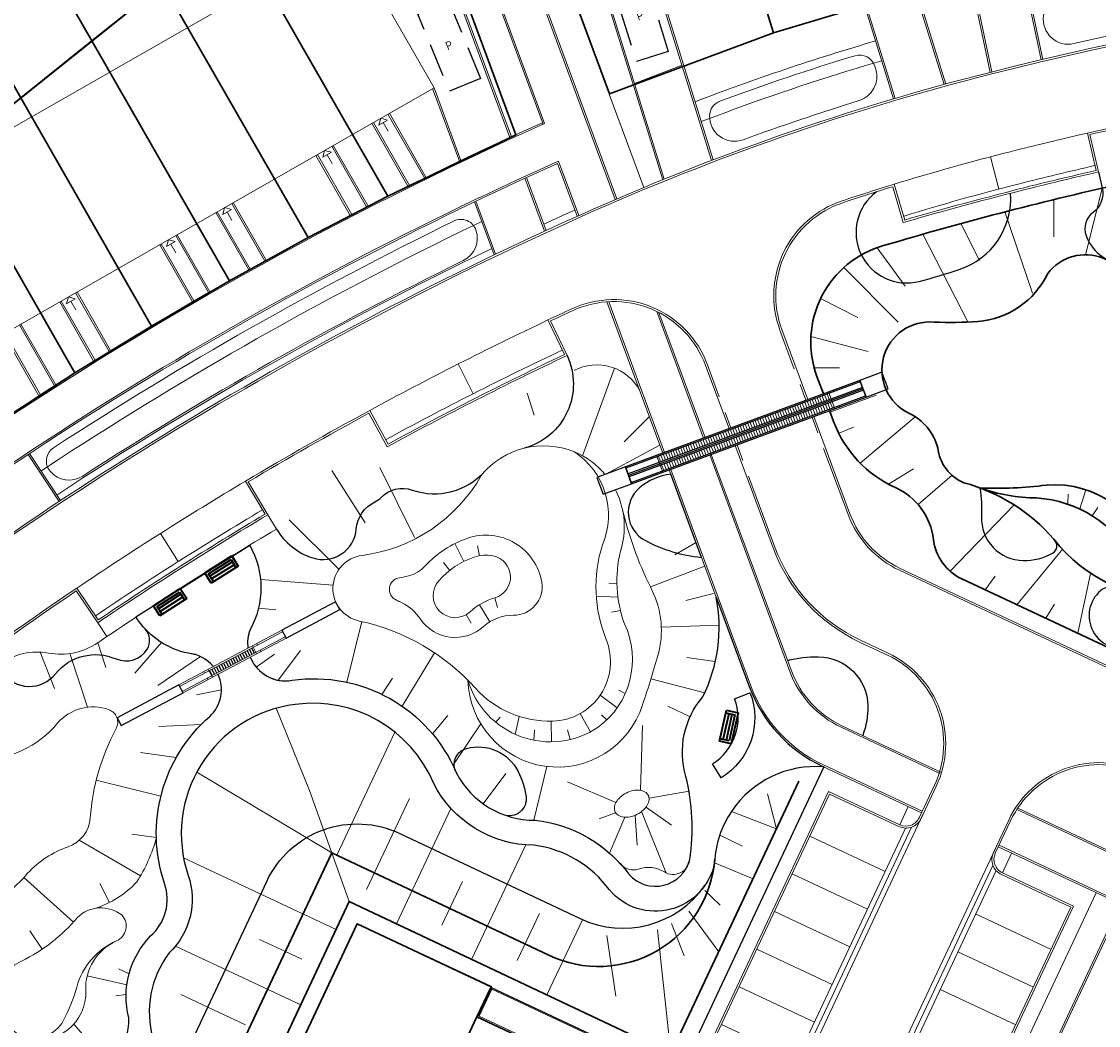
# Model space of a CAD drawing. Header units: metres. Extents: x 150385 to 171486, y 478588 to 485023.
# Tile 61 of 256: x 151617 to 151682, y 483309 to 483369. Entities that reach past the tile are written whole.
import ezdxf
from ezdxf.lldxf.tags import DXFTag

# ---------------------------------------------------------------- set-up
doc = ezdxf.new("R2010")
doc.units = ezdxf.units.M
doc.linetypes.add('Stippelfijn', pattern=[3, 2, -1])
for name, color, linetype, lineweight, true_color in [('B-WE-KG-GRENS_PERCEEL-GV', 150, 'KG-PERCEEL', 30, 0x007fff), ('N-WA-GW-TALUDARCERING-S', 7, 'Continuous', 15, 0x898989), ('N-WE-GW-GRONDWERKLIJN-G', 7, 'Continuous', 30, 0x4d4d4d)]:
    doc.layers.add(name, color=color, linetype=linetype, lineweight=lineweight, true_color=true_color)
for name, color, linetype, lineweight in [('N-GV-IE-BANKJE-S', 7, 'Continuous', 35), ('N-GV-VH-MATERIAALGRENS-G', 7, 'Continuous', 25), ('N-WE-AL-CONSTRUCTIELIJN-G', 7, 'Continuous', 25), ('N-WE-VH-KANTOPSLUITING_ACHTERKANTBAND TERRAS-G', 7, 'Continuous', 5), ('X-XX-AL-CONSTRUCTIELIJN-G', 7, 'Continuous', 18)]:
    doc.layers.add(name, color=color, linetype=linetype, lineweight=lineweight)
doc.layers.add('N-WE-VH-PP', color=7, linetype='Continuous')
doc.styles.add('NLCS-ISO-ANNOTATIEF-T25', font='NLCS-ISO.ttf', dxfattribs={"height": 2.5})
doc.styles.get("Standard").update_dxf_attribs({"font": 'NLCS-ISO.ttf'})
tags = doc.linetypes.add('KG-PERCEEL', pattern='A,5.5,-2,["P",Standard,S=1.8,R=0,X=-0.5,Y=-0.9],-2,5.5,-2,[5,NLCS.shx,S=0.75,R=0,X=0,Y=0],-2', length=19).pattern_tags.tags
tags[6] = DXFTag(74, 10)

# ---------------------------------------------------------------- blocks, each defined once
blk = doc.blocks.new('XR-N-INRICHTINGSELEMENT$0$A$C2fcac167')
for p, q in [((0, 0), (2.4, 0)), ((0, -0.9), (0, 0)), ((0.2, -0.2), (2.2, -0.2)), ((0.2, -0.9), (0.2, -0.2)), ((2.2, -0.4), (0.2, -0.4)), ((2.2, -0.65), (0.2, -0.65)), ((2.2, -0.2), (2.2, -0.9)), ((2.4, 0), (2.4, -0.9)), ((2.4, -0.9), (0, -0.9))]:
    blk.add_line(p, q)
blk = doc.blocks.new('pp')
at = {"layer": 'N-WE-VH-PP', "linetype": 'Stippelfijn', "flags": 128}
blk.add_lwpolyline([(-0.5, -5.468), (-2.5, -5.468), (-2.5, -0.468), (-0.5, -0.468)], close=True, dxfattribs=at)
at = {"layer": 'N-WE-VH-PP', "color": 0, "insert": (-1.475, -2.915), "char_height": 0.5, "attachment_point": 5, "style": 'NLCS-ISO-ANNOTATIEF-T25'}
blk.add_mtext('P', dxfattribs=at)

msp = doc.modelspace()

# ---------------------------------------------------------------- hatches: boundary and pattern name
at = {"layer": 'N-GV-VH-MATERIAALGRENS-G'}
h = msp.add_hatch(dxfattribs=at)
h.set_pattern_fill('ANSI31', scale=0.05, angle=73)
h.set_pattern_definition([(118, (0.12664, -0.23846), (-0.140167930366, -0.07452861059), [])])
h.paths.add_polyline_path([(151630.79, 483331.288), (151630.949, 483330.988), (151628.3, 483329.58), (151628.14, 483329.881)])
at = {"layer": 'N-WE-AL-CONSTRUCTIELIJN-G', "lineweight": 13}
h = msp.add_hatch(dxfattribs=at)
h.set_pattern_fill('ANSI31', scale=0.05, angle=66)
h.paths.add_polyline_path([(151665.362, 483346.549), (151665.487, 483346.211), (151655.169, 483342.398), (151655.044, 483342.735)])
h = msp.add_hatch(dxfattribs=at)
h.set_pattern_fill('ANSI31', scale=0.05, angle=66)
h.paths.add_polyline_path([(151665.549, 483346.042), (151665.674, 483345.704), (151655.356, 483341.891), (151655.231, 483342.229)])

# ---------------------------------------------------------------- linework, layer by layer
at = {"layer": 'B-WE-KG-GRENS_PERCEEL-GV', "flags": 128}
for points in [[(151533.35, 483297.576), (151522.99, 483289.299), (151577.28, 483221.755), (151674.555, 483103.255), (151777.85, 482980.465), (151798.81, 482956.485), (151809.591, 482945.888), (152215.021, 483231.696), (151911.587, 483664.182), (151608.653, 483451.643), (151612.29, 483447.185), (151620.377, 483452.841), (151632.616, 483430.443), (151632.423, 483430.336), (151628.043, 483427.875), (151630.941, 483424.322), (151654.281, 483394.271), (151606.734, 483356.205), (151573.991, 483330.045), (151555.188, 483315.023), (151553.625, 483313.775)], [(151809.591, 482945.888), (152215.021, 483231.696), (151911.587, 483664.182), (151608.653, 483451.643), (151630.941, 483424.322), (151654.281, 483394.271), (151606.734, 483356.205), (151522.99, 483289.299), (151577.28, 483221.755), (151674.555, 483103.255), (151777.85, 482980.465), (151798.81, 482956.485)], [(151533.35, 483297.576), (151522.99, 483289.299), (151577.28, 483221.755), (151674.555, 483103.255), (151777.85, 482980.465), (151798.81, 482956.485), (151809.591, 482945.888), (152215.021, 483231.696), (151911.587, 483664.182), (151608.653, 483451.643), (151612.29, 483447.185), (151620.377, 483452.841), (151632.616, 483430.443), (151632.423, 483430.336), (151628.043, 483427.875), (151630.941, 483424.322), (151654.281, 483394.271), (151606.734, 483356.205), (151573.991, 483330.045), (151555.188, 483315.023), (151553.625, 483313.775)], [(151809.591, 482945.888), (152215.021, 483231.696), (151911.587, 483664.182), (151608.653, 483451.643), (151630.941, 483424.322), (151654.281, 483394.271), (151606.734, 483356.205), (151522.99, 483289.299), (151577.28, 483221.755), (151674.555, 483103.255), (151777.85, 482980.465), (151798.81, 482956.485)], [(151533.35, 483297.576), (151522.99, 483289.299), (151577.28, 483221.755), (151636.325, 483149.826), (151637.77, 483151.013), (151632.035, 483158.097), (151624.168, 483167.816), (151610.472, 483184.719), (151626.215, 483197.605), (151635.988, 483193.011), (151646.169, 483188.232), (151656.356, 483183.454), (151666.539, 483178.678), (151676.72, 483173.897), (151686.906, 483169.12), (151697.086, 483164.341), (151707.274, 483159.559), (151691.499, 483125.948), (151695.849, 483123.918), (151711.618, 483157.521), (151722.653, 483152.344), (151733.684, 483147.168), (151744.71, 483141.995), (151754.383, 483137.455), (151754.375, 483133.321), (151767.219, 483133.279), (151780.214, 483133.247), (151798.965, 483133.197), (151817.715, 483133.14), (151817.547, 483071.631), (151830.048, 483071.594), (151830.125, 483102.014), (151830.185, 483120.592), (151830.232, 483139.177), (151914.105, 483138.943), (151914.147, 483153.713), (151834.152, 483153.936), (151834.201, 483172.514), (151834.255, 483191.089), (151834.308, 483209.67), (151914.306, 483209.449), (151914.349, 483225.875), (151834.349, 483226.104), (151834.406, 483244.677), (151834.436, 483255.929), (151834.465, 483267.176), (151834.535, 483293.047), (151914.537, 483292.825), (151914.554, 483296.357), (151915.985, 483296.353), (151916.16, 483296.356), (151916.335, 483296.364), (151916.509, 483296.379), (151916.682, 483296.4), (151916.855, 483296.427), (151917.027, 483296.46), (151917.197, 483296.499), (151917.366, 483296.544), (151917.533, 483296.594), (151917.699, 483296.651), (151917.862, 483296.713), (151918.023, 483296.781), (151918.182, 483296.855), (151918.338, 483296.934), (151918.491, 483297.018), (151918.641, 483297.108), (151918.788, 483297.203), (151918.931, 483297.303), (151919.071, 483297.408), (151919.207, 483297.518), (151919.339, 483297.633), (151919.467, 483297.752), (151919.591, 483297.875), (151919.71, 483298.003), (151919.825, 483298.135), (151919.935, 483298.27), (151920.041, 483298.41), (151920.141, 483298.553), (151920.236, 483298.699), (151920.326, 483298.849), (151920.411, 483299.002), (151920.491, 483299.158), (151920.565, 483299.316), (151920.633, 483299.477), (151920.696, 483299.64), (151920.753, 483299.805), (151920.804, 483299.973), (151920.85, 483300.141), (151920.889, 483300.312), (151920.922, 483300.483), (151920.95, 483300.656), (151920.971, 483300.83), (151920.986, 483301.004), (151920.996, 483301.178), (151920.999, 483301.353), (151920.999, 483356.463), (151920.999, 483451.487), (151920.996, 483451.658), (151920.987, 483451.829), (151920.972, 483451.999), (151920.952, 483452.169), (151920.926, 483452.338), (151920.894, 483452.506), (151920.856, 483452.673), (151920.813, 483452.838), (151920.764, 483453.002), (151920.709, 483453.164), (151920.649, 483453.324), (151920.584, 483453.482), (151920.513, 483453.637), (151920.437, 483453.79), (151920.355, 483453.941), (151920.269, 483454.088), (151920.178, 483454.233), (151920.081, 483454.374), (151822.519, 483592.331), (151775.465, 483559.423), (151773.173, 483562.701), (151771.118, 483565.629), (151608.653, 483451.643), (151612.29, 483447.185), (151615.738, 483449.594), (151620.376, 483452.833), (151624.644, 483455.819), (151629.291, 483459.068), (151638.774, 483465.705), (151650.248, 483439.201), (151642.19, 483435.436), (151637.376, 483432.988), (151632.617, 483430.437), (151628.051, 483427.866), (151630.941, 483424.322), (151653.432, 483395.364), (151653.57, 483395.409), (151664.884, 483399.124), (151673.865, 483402.072), (151676.455, 483402.571), (151688.25, 483404.813), (151694.858, 483406.076), (151694.478, 483408.032), (151688.89, 483406.967), (151683.794, 483406.001), (151678.187, 483404.934), (151673.088, 483403.953), (151664.653, 483401.201), (151657.277, 483423.667), (151665.497, 483427.11), (151670.57, 483428.974), (151675.691, 483430.69), (151680.855, 483432.269), (151686.044, 483433.774), (151695.377, 483436.281), (151704.755, 483438.536), (151710.026, 483439.698), (151715.307, 483440.792), (151720.616, 483441.799), (151725.919, 483442.817), (151731.222, 483443.822), (151736.539, 483444.832), (151745.25, 483446.5), (151750.547, 483418.72), (151741.816, 483417.055), (151736.518, 483416.047), (151731.222, 483415.035), (151725.922, 483414.02), (151720.622, 483413.018), (151715.312, 483412.003), (151709.992, 483410.979), (151710.37, 483409.029), (151711.992, 483409.33), (151723.791, 483411.574), (151734.594, 483413.637), (151735.574, 483378.822), (151724.738, 483378.521), (151714.094, 483378.052), (151703.51, 483377.101), (151692.99, 483375.635), (151682.536, 483373.693), (151672.204, 483371.259), (151662.027, 483368.206), (151652.179, 483364.526), (151644.166, 483386.173), (151639.144, 483382.152), (151646.564, 483362.069), (151638.883, 483358.391), (151634.084, 483355.899), (151629.364, 483353.299), (151624.684, 483350.588), (151620.081, 483347.768), (151613.062, 483343.174), (151604.506, 483354.425), (151602.154, 483352.546), (151602.88, 483351.66), (151599.72, 483349.07), (151598.961, 483349.995), (151573.991, 483330.045), (151577.071, 483326.284), (151582.698, 483319.414), (151564.078, 483304.179), (151558.455, 483311.037), (151555.188, 483315.023), (151553.625, 483313.775), (151556.905, 483309.785), (151562.526, 483302.903), (151542.434, 483286.459), (151536.822, 483293.343), (151533.396, 483297.513)], [(151522.99, 483289.299), (151606.734, 483356.205), (151654.281, 483394.271), (151630.941, 483424.322), (151608.653, 483451.643), (151471.724, 483355.574), (151474.465, 483351.93), (151483.06, 483340.21), (151490.175, 483330.125)], [(151522.99, 483289.299), (151606.734, 483356.205), (151654.281, 483394.271), (151630.941, 483424.322), (151608.653, 483451.643), (151471.724, 483355.574), (151474.465, 483351.93), (151483.06, 483340.21), (151490.175, 483330.125)], [(151499.393, 483318.657), (151522.99, 483289.299), (151533.35, 483297.576), (151516.29, 483318.425), (151536.373, 483334.859), (151553.625, 483313.775), (151555.188, 483315.023), (151537.921, 483336.125), (151556.549, 483351.367), (151573.648, 483330.472), (151573.991, 483330.045), (151606.734, 483356.205), (151654.281, 483394.271), (151630.941, 483424.322), (151628.043, 483427.875), (151623.237, 483425.085), (151611.473, 483446.614), (151612.29, 483447.185), (151608.653, 483451.643), (151507.764, 483380.86), (151534.893, 483347.705)], [(151499.393, 483318.657), (151522.99, 483289.299), (151533.35, 483297.576), (151516.29, 483318.425), (151536.373, 483334.859), (151553.625, 483313.775), (151555.188, 483315.023), (151537.921, 483336.125), (151556.549, 483351.367), (151573.648, 483330.472), (151573.991, 483330.045), (151606.734, 483356.205), (151654.281, 483394.271), (151630.941, 483424.322), (151628.043, 483427.875), (151623.237, 483425.085), (151611.473, 483446.614), (151612.29, 483447.185), (151608.653, 483451.643), (151507.764, 483380.86), (151534.893, 483347.705)], [(151653.57, 483395.409), (151653.685, 483395.038), (151654.281, 483394.271), (151653.995, 483394.042), (151662.027, 483368.206), (151672.204, 483371.259), (151664.884, 483399.124)], [(151653.995, 483394.042), (151644.166, 483386.173), (151652.179, 483364.526), (151662.027, 483368.206)], [(151629.637, 483374.541), (151638.883, 483358.391), (151646.564, 483362.069), (151639.144, 483382.152)], [(151616.892, 483375.077), (151621.109, 483367.714), (151625.369, 483371.124), (151622.324, 483376.443), (151621.189, 483378.084)], [(151612.282, 483371.872), (151613.449, 483370.233), (151616.843, 483364.298), (151621.109, 483367.714), (151616.892, 483375.077)], [(151629.637, 483374.541), (151625.369, 483371.124), (151634.084, 483355.899), (151638.883, 483358.391)], [(151625.369, 483371.124), (151621.109, 483367.714), (151629.364, 483353.299), (151634.084, 483355.899)], [(151621.109, 483367.714), (151616.843, 483364.298), (151624.684, 483350.588), (151629.364, 483353.299)], [(151616.843, 483364.298), (151612.575, 483360.881), (151620.081, 483347.768), (151624.684, 483350.588)], [(151606.734, 483356.205), (151604.506, 483354.425), (151613.062, 483343.174), (151620.081, 483347.768), (151612.575, 483360.881)], [(151637.038, 483314.677), (151624.265, 483287.471), (151632.308, 483283.697), (151644.224, 483309.093), (151645.079, 483310.903)], [(151632.308, 483283.697), (151624.265, 483287.471), (151637.038, 483314.677), (151645.079, 483310.903), (151644.224, 483309.093), (151649.115, 483306.799), (151654, 483304.504), (151658.887, 483302.207), (151663.781, 483299.917), (151671.818, 483296.142), (151659.902, 483270.753), (151651.863, 483274.522), (151646.976, 483276.817), (151642.088, 483279.112), (151637.194, 483281.406)], [(151637.038, 483314.677), (151624.265, 483287.471), (151632.308, 483283.697), (151644.224, 483309.093), (151645.079, 483310.903)], [(151632.308, 483283.697), (151624.265, 483287.471), (151637.038, 483314.677), (151645.079, 483310.903), (151644.224, 483309.093), (151649.115, 483306.799), (151654, 483304.504), (151658.887, 483302.207), (151663.781, 483299.917), (151671.818, 483296.142), (151659.902, 483270.753), (151651.863, 483274.522), (151646.976, 483276.817), (151642.088, 483279.112), (151637.194, 483281.406)], [(151637.038, 483314.677), (151624.265, 483287.471), (151632.308, 483283.697), (151644.224, 483309.093), (151645.079, 483310.903)], [(151632.308, 483283.697), (151624.265, 483287.471), (151637.038, 483314.677), (151645.079, 483310.903), (151644.224, 483309.093), (151649.115, 483306.799), (151654, 483304.504), (151658.887, 483302.207), (151663.781, 483299.917), (151671.818, 483296.142), (151659.902, 483270.753), (151651.863, 483274.522), (151646.976, 483276.817), (151642.088, 483279.112), (151637.194, 483281.406)], [(151632.308, 483283.697), (151637.194, 483281.406), (151649.115, 483306.799), (151644.224, 483309.093)], [(151632.308, 483283.697), (151637.194, 483281.406), (151649.115, 483306.799), (151644.224, 483309.093)], [(151632.308, 483283.697), (151637.194, 483281.406), (151649.115, 483306.799), (151644.224, 483309.093)]]:
    msp.add_lwpolyline(points, close=True, dxfattribs=at)
at = {"layer": 'N-GV-VH-MATERIAALGRENS-G', "color": 7, "flags": 128}
for points in [[(151681.535, 483359.843), (151681.759, 483358.868, -0.30029), (151681.215, 483357.414, 0.335467), (151680.792, 483356.019, 0.583967), (151685.339, 483355.282, 1.073962)], [(151668.201, 483358.645, 0.820756), (151670.771, 483353.269, 0.02046), (151673.173, 483353.987, 0.345457), (151676.257, 483358.562, 0.881844)], [(151649.631, 483348.814, -0.467585), (151647.06, 483343.25)], [(151632.187, 483338.396, 0.182966), (151634.376, 483336.656, 0.48198), (151636.979, 483338.392, -0.265005), (151638.101, 483340.025, 0.087155), (151638.473, 483340.292, -0.290177), (151640.339, 483340.736, 0.303738), (151644.725, 483341.894)], [(151674.422, 483340.866, -0.046066), (151674.517, 483339.132, 0.421977), (151677.021, 483336.504, 0.128332), (151678.782, 483336.943, 0.503151), (151678.893, 483337.738)], [(151682.71, 483334.854, 0.282851), (151681.674, 483334.698, 0.817204), (151683.528, 483331.306, -0.329947), (151686.897, 483330.124, 0.641998), (151690.484, 483330.727)], [(151662.869, 483330.505, -0.06414), (151664.724, 483330.725, -0.406512), (151667.693, 483327.774, -0.094962), (151667.383, 483325.996, 26.227614)], [(151642.943, 483323.852, -0.457861), (151643.597, 483325.218, -0.357192), (151646.7, 483323.831, -0.082113), (151647.171, 483322.311, -0.567018), (151645.832, 483321.237)], [(151665.052, 483324.107), (151656.351, 483305.561), (151645.089, 483310.845), (151645.078, 483310.916), (151637.039, 483314.688), (151624.7, 483288.388, -0.414214), (151623.37, 483287.907), (151622.58, 483288.278, -0.551887), (151622.371, 483289.957), (151624.359, 483291.584), (151621.317, 483295.302), (151631.607, 483317.236, -0.415037), (151639.602, 483320.112), (151650.426, 483314.997)], [(151650.426, 483314.997, 0.366245), (151657.915, 483316.995)]]:
    msp.add_lwpolyline(points, format="xyb", dxfattribs=at)
at = {"layer": 'N-GV-VH-MATERIAALGRENS-G', "color": 7}
for points in [[(151667.207, 483347.326), (151667.582, 483346.314), (151668.913, 483346.807), (151668.537, 483347.819)], [(151651.429, 483341.494), (151651.804, 483340.481), (151653.511, 483341.113), (151653.136, 483342.126)], [(151632.509, 483332.314), (151632.762, 483331.837), (151635.994, 483333.554), (151635.741, 483334.031)], [(151622.622, 483327.063), (151622.875, 483326.587), (151626.58, 483328.554), (151626.327, 483329.031)]]:
    msp.add_lwpolyline(points, close=True, dxfattribs=at)
at = {"layer": 'N-GV-VH-MATERIAALGRENS-G', "color": 7, "flags": 128}
msp.add_lwpolyline([(151655.856, 483341.691, 0.148173), (151653.986, 483340.871, 0.528673), (151654.334, 483337.705, 0.098962), (151657.703, 483336.693)], format="xyb", close=True, dxfattribs=at)
at = {"layer": 'N-GV-VH-MATERIAALGRENS-G', "color": 7}
for points in [[(151628.399, 483330.131, 0.203585), (151626.885, 483330.932, -0.189429), (151623.903, 483332.89), (151623.738, 483333.123), (151630.58, 483337.43, -0.259665), (151630.604, 483332.345, 0.125389), (151630.477, 483331.235)], [(151630.618, 483330.699, 0.356449), (151633.124, 483329.314, -0.340828), (151642.99, 483323.743, 0.282033), (151647.725, 483320.907, -0.20879), (151653.354, 483317.653, 0.603221), (151657.001, 483318.553, 0.097738), (151656.766, 483323.54, -0.253111), (151657.78, 483328.317, 0.166192), (151658.584, 483334.311), (151660.567, 483328.945, 0.197044), (151664.982, 483324.14), (151665.052, 483324.107, 0.27388), (151659.514, 483321.439, 0.142444), (151658.494, 483318.354, -0.626894), (151652.179, 483316.718, 0.207798), (151647.638, 483319.406, -0.280541), (151641.631, 483323.106, 0.339768), (151633.311, 483327.863, 0.474309), (151626.892, 483317.59, -0.29393), (151625.744, 483312.94, 0.235002), (151624.777, 483307.785, -0.632866)], [(151613.438, 483307.759), (151610.067, 483311.992, 0.414214), (151601.636, 483312.949), (151601.304, 483312.685), (151600.165, 483314.078), (151600.522, 483314.359, -0.38669), (151611.24, 483312.927), (151614.595, 483308.713, 0.232479), (151620.009, 483305.607, 0.443634), (151623.32, 483309.047, -0.259689), (151624.635, 483313.959, 0.303896), (151625.472, 483317.106, -0.304939), (151628.191, 483327.146, 0.324944), (151628.686, 483329.672, 0.290942)]]:
    msp.add_lwpolyline(points, format="xyb", dxfattribs=at)
msp.add_lwpolyline([(151658.878, 483323.447), (151658.361, 483324.303, 0.365195), (151659.685, 483328.204), (151660.616, 483328.568, -0.365195)], format="xyb", close=True, dxfattribs=at)
at = {"layer": 'N-WA-GW-TALUDARCERING-S', "color": 7, "flags": 128}
for points in [[(151681.759, 483358.869), (151680.768, 483354.923)], [(151678.859, 483358.183), (151678.859, 483355.954)], [(151675.908, 483357.44), (151677.573, 483352.557)], [(151673.278, 483356.74), (151674.403, 483354.524)], [(151670.987, 483356.1), (151673.707, 483350.803)], [(151668.247, 483355.291), (151669.936, 483352.974)], [(151666.244, 483354.094), (151669.51, 483350.826)], [(151664.854, 483352.233), (151667.085, 483351.092)], [(151664.272, 483349.951), (151667.71, 483349.052)], [(151650.561, 483342.794), (151652.48, 483348.058)], [(151664.47, 483348.083), (151665.986, 483348.085)], [(151647.652, 483345.233), (151647.24, 483346.553)], [(151665.432, 483345.406), (151668.199, 483346.43)], [(151654.578, 483345.15), (151653.062, 483343.632)], [(151667.23, 483342.353), (151670.54, 483345.137)], [(151665.906, 483344.125), (151666.832, 483344.504)], [(151651.923, 483341.68), (151655.212, 483343.434)], [(151635.504, 483341.903), (151637.51, 483338.765)], [(151638.39, 483342.101), (151640.471, 483337.888)], [(151670.44, 483342.01), (151668.926, 483341.094)], [(151670.709, 483339.875), (151672.747, 483341.626)], [(151679.695, 483339.921), (151679.709, 483340.496)], [(151680.409, 483339.614), (151680.78, 483340.753)], [(151672.635, 483335.857), (151676.468, 483339.85)], [(151681.168, 483339.184), (151681.495, 483339.694)], [(151632.958, 483338.943), (151635.913, 483336.015)], [(151643.437, 483336.447), (151642.899, 483337.52)], [(151644.376, 483336.792), (151644.267, 483337.382)], [(151657.346, 483337.574), (151656.099, 483336.849)], [(151676.634, 483333.852), (151679.391, 483337.198)], [(151642.592, 483335.913), (151642.222, 483336.386)], [(151654.637, 483334.915), (151657.897, 483336.171)], [(151680.299, 483332.133), (151681.053, 483335.726)], [(151631.227, 483335.374), (151635.588, 483335.024)], [(151652.629, 483335.12), (151652.146, 483335.153)], [(151674.731, 483334.745), (151675.337, 483335.565)], [(151656.774, 483334.109), (151658.434, 483334.517)], [(151644.378, 483333.852), (151645.007, 483332.83)], [(151645.291, 483334.26), (151645.463, 483333.685)], [(151652.693, 483334.309), (151651.387, 483334.36)], [(151678.376, 483333.035), (151678.902, 483333.893)], [(151631.109, 483333.652), (151632.16, 483333.545)], [(151643.576, 483333.255), (151643.873, 483332.734)], [(151652.846, 483333.505), (151652.297, 483333.412)], [(151636.414, 483329.197), (151637.315, 483332.839)], [(151655.293, 483332.494), (151658.762, 483332.621)], [(151621.462, 483331.567), (151621.947, 483330.075)], [(151625.288, 483331.577), (151623.682, 483329.747)], [(151618.009, 483331.004), (151618.858, 483328.822)], [(151619.774, 483330.918), (151620.841, 483327.694)], [(151627.623, 483330.735), (151625.072, 483328.989)], [(151630.979, 483330.094), (151632.079, 483330.877)], [(151632.3, 483329.316), (151633.636, 483331.092)], [(151639.739, 483327.75), (151641.68, 483330.965)], [(151656.82, 483330.675), (151658.535, 483330.437)], [(151638.524, 483328.464), (151639.147, 483329.431)], [(151654.67, 483329.398), (151657.898, 483328.562)], [(151628.89, 483328.736), (151627.394, 483328.447)], [(151653.122, 483328.518), (151652.733, 483328.711)], [(151652.637, 483327.664), (151651.621, 483328.414)], [(151634.162, 483322.683), (151632.168, 483327.63)], [(151651.036, 483326.214), (151650.419, 483327.312)], [(151655.683, 483327.752), (151657.019, 483327.119)], [(151627.67, 483326.658), (151625.117, 483326.535)], [(151641.554, 483326.092), (151642.483, 483327.189)], [(151642.782, 483324.2), (151644.459, 483326.69)], [(151645.353, 483326.792), (151645.621, 483327.098)], [(151646.527, 483326.065), (151646.764, 483327.13)], [(151648.692, 483325.617), (151648.686, 483326.854)], [(151652.022, 483326.939), (151651.701, 483327.243)], [(151635.806, 483318.81), (151639.3, 483326.203)], [(151647.649, 483325.711), (151647.683, 483326.322)], [(151649.824, 483325.757), (151649.663, 483326.331)], [(151654.041, 483322.704), (151654.169, 483326.59)], [(151626.17, 483324.668), (151624.025, 483324.969)], [(151647.642, 483320.906), (151648.421, 483324.133)], [(151635.505, 483318.952), (151627.405, 483323.8)], [(151644.593, 483321.896), (151645.953, 483323.708)], [(151625.251, 483322.351), (151621.369, 483323.315)], [(151652.565, 483321.964), (151649.661, 483323.207)], [(151634.162, 483322.683), (151636.559, 483316.02)], [(151640.177, 483322.208), (151637.596, 483316.747)], [(151654.557, 483322.225), (151656.973, 483322.658)], [(151661.67, 483322.489), (151662.205, 483320.393)], [(151642.662, 483321.617), (151639.386, 483314.684)], [(151654.403, 483321.679), (151655.912, 483320.612)], [(151652.551, 483321.347), (151651.56, 483320.998)], [(151653.108, 483321.088), (151652.189, 483318.925)], [(151653.725, 483321.191), (151653.84, 483319.406)], [(151654.1, 483321.426), (151655.563, 483317.787)], [(151659.514, 483321.439), (151662.205, 483320.393)], [(151624.026, 483317.571), (151620.351, 483319.705)], [(151624.979, 483319.873), (151623.512, 483320.065)], [(151658.801, 483320.019), (151660.163, 483319.352)], [(151647.157, 483319.426), (151643.907, 483312.548)], [(151635.776, 483314.35), (151626.613, 483318.648)], [(151658.494, 483318.354), (151660.799, 483317.397)], [(151620.003, 483314.791), (151617.028, 483317.464)], [(151622.158, 483315.964), (151621.576, 483317.113)], [(151643.351, 483317.223), (151642.117, 483314.611)], [(151657.903, 483316.689), (151658.834, 483315.813)], [(151647.975, 483315.305), (151646.637, 483312.474)], [(151656.944, 483315.454), (151658.739, 483313.006)], [(151650.564, 483314.932), (151648.428, 483310.412)], [(151655.908, 483314.697), (151656.67, 483312.767)], [(151618.12, 483313.157), (151617.375, 483314.27)], [(151632.722, 483313.021), (151631.179, 483313.745)], [(151652.015, 483313.989), (151652.556, 483310.337)], [(151655.872, 483306.894), (151655.062, 483314.323)], [(151633.652, 483309.823), (151626.128, 483313.353)], [(151632.722, 483313.021), (151633.718, 483312.554)], [(151623.34, 483311.674), (151622.711, 483311.976)], [(151623.209, 483311.022), (151620.827, 483311.57)], [(151623.164, 483310.438), (151622.54, 483310.355)], [(151630.327, 483308.622), (151626.451, 483310.44)], [(151620.016, 483308.65), (151622.086, 483306.285)]]:
    msp.add_lwpolyline(points, dxfattribs=at)
for points in [[(151650.058, 483347.91, -0.416446), (151654.006, 483346.698, -1.383665)], [(151621.277, 483315.606, 0.130999), (151623.803, 483317.207, 0.076369), (151624.98, 483319.854, -3.059739)], [(151616.877, 483312.448, 0.107303), (151620.238, 483315.062, -0.37993), (151622.922, 483315.196, -0.508612), (151622.586, 483313.657, 0.311022), (151620.739, 483310.664, -0.521053), (151617.139, 483307.868, -0.317301), (151615.313, 483310.435, -0.235193), (151616.877, 483312.448)], [(151622.586, 483313.657, 0.226332), (151620.2, 483310.885, -0.058391), (151619.386, 483308.861, -0.359609), (151617.021, 483307.913, -0.359609)]]:
    msp.add_lwpolyline(points, format="xyb", dxfattribs=at)
at = {"layer": 'N-WA-GW-TALUDARCERING-S', "color": 7}
for points in [[(151644.132, 483328.841, 0.158426), (151637.161, 483332.872, -0.844476), (151637.326, 483336.812, 0.237399), (151644.502, 483341.644, -0.328126), (151650.072, 483343.028), (151650.072, 483343.028, -0.363471), (151651.755, 483337.445, 0.174009), (151651.982, 483331.77, -0.522158), (151648.775, 483326.856, -0.220651)], [(151645.184, 483336.788, 0.130993), (151644.059, 483336.709, 0.128671), (151641.928, 483335.291, 0.948537), (151643.811, 483333.426, -0.113361), (151645.305, 483334.264, 0.786512)], [(151658.361, 483324.303), (151658.878, 483323.447, 0.365195), (151660.616, 483328.568), (151659.685, 483328.204, -0.365195)]]:
    msp.add_lwpolyline(points, format="xyb", close=True, dxfattribs=at)
for points in [[(151650.072, 483343.028, -0.120044), (151651.925, 483341.678, -0.120044)], [(151652.54, 483340.754, -0.061833), (151652.948, 483339.633)], [(151652.948, 483339.633, 0.057687), (151654.637, 483334.915, -0.18027), (151655.162, 483331.072, -0.013102), (151654.164, 483327.83, -0.843399), (151643.685, 483329.314, 0)], [(151652.987, 483339.466, -0.125161), (151652.838, 483337.063, 0.146271), (151653.08, 483332.707, -0.358748), (151651.498, 483326.49, -0.506339), (151643.685, 483329.314)], [(151630.456, 483331.53, -0.092344), (151630.604, 483332.345, 0.259665), (151630.58, 483337.43)], [(151658.584, 483334.311, -0.166192), (151657.78, 483328.317, 0.253111), (151656.766, 483323.54, -0.098793), (151656.993, 483318.499, -0.536228), (151655.482, 483317.798, 0.222444), (151653.931, 483317.973, -0.300101), (151652.866, 483318.253, 0.184065), (151647.725, 483320.907, -0.282033), (151642.99, 483323.743, 0.340828), (151633.124, 483329.314, -0.323124), (151630.734, 483330.454, -0.323124)], [(151623.738, 483333.123), (151623.903, 483332.89, 0.189429), (151626.885, 483330.932, -0.170557), (151628.209, 483330.336, -0.170557)], [(151622.015, 483331.941), (151621.462, 483331.567, -0.197071), (151618.491, 483330.947, 0.204667), (151615.652, 483330.311), (151615.452, 483330.168)], [(151665.052, 483324.107, 0.27388), (151659.514, 483321.439, 0.142444), (151658.494, 483318.354, -0.626894), (151652.179, 483316.718, 0.207798), (151647.638, 483319.406, -0.280541), (151641.631, 483323.106, 0.339768), (151633.311, 483327.863, 0.474309), (151626.892, 483317.59, -0.29393), (151625.744, 483312.94, 0.235002), (151624.777, 483307.785, -0.632866), (151621.133, 483303.335, -0.173261), (151613.438, 483307.759), (151610.067, 483311.992, 0.414214), (151601.636, 483312.949), (151601.304, 483312.685)], [(151652.705, 483321.202, 0.107177), (151653.043, 483321.092, 0.077968), (151653.418, 483321.113, 0.13085), (151654.21, 483321.517, 0.077968), (151654.447, 483321.808, 0.107177), (151654.556, 483322.146, 0.143999), (151654.507, 483322.408, 0.143999), (151654.324, 483322.601, 0.107177), (151653.986, 483322.711, 0.077968), (151653.611, 483322.69, 0.131001), (151652.82, 483322.286, 0.077968), (151652.583, 483321.995, 0.107177), (151652.473, 483321.658, 0.294031), (151652.705, 483321.202, 0.107177)]]:
    msp.add_lwpolyline(points, format="xyb", dxfattribs=at)
at = {"layer": 'N-WA-GW-TALUDARCERING-S', "color": 7, "flags": 128}
for points in [[(151640.83, 483332.986, 0.455789), (151644.618, 483332.537, -0.189607), (151646.416, 483333.22, 0.467659), (151648.113, 483335.202, 0.463199), (151643.668, 483337.843, 0.124684), (151641.098, 483336.162, -0.145757), (151640.117, 483335.577, -0.027947), (151639.579, 483335.472, 0.754872), (151639.388, 483334.125, -0.012013), (151639.699, 483333.977, -0.127346)], [(151614.367, 483324.55, 0.417519), (151609.272, 483319.479, 0.286681), (151610.119, 483318.134, -0.082724), (151613.214, 483315.944, 0.27091), (151614.191, 483315.693, 0.155612), (151617.246, 483317.721, -0.122108), (151619.674, 483319.306, 0.299563), (151621.01, 483321.052, -0.105901), (151622.565, 483326.412, 0.45591), (151622.136, 483327.541, 0.317267), (151619.023, 483326.708, -0.224621)]]:
    msp.add_lwpolyline(points, format="xyb", close=True, dxfattribs=at)
at = {"layer": 'N-WE-AL-CONSTRUCTIELIJN-G', "color": 7, "lineweight": 13}
msp.add_line((151667.395, 483346.82), (151667.582, 483346.314), dxfattribs=at)
at = {"layer": 'N-WE-AL-CONSTRUCTIELIJN-G', "color": 7, "flags": 128}
for points in [[(151667.207, 483347.326), (151653.137, 483342.126), (151653.511, 483341.113), (151667.581, 483346.313)], [(151667.581, 483346.313), (151667.207, 483347.326)], [(151667.238, 483347.242), (151653.168, 483342.042), (151653.48, 483341.198), (151667.55, 483346.398)], [(151667.363, 483346.904), (151653.293, 483341.704)], [(151667.394, 483346.82), (151653.324, 483341.62)], [(151667.425, 483346.735), (151653.355, 483341.535)]]:
    msp.add_lwpolyline(points, dxfattribs=at)
msp.add_lwpolyline([(151614.867, 483330.979), (151615.733, 483329.777, 0.495789), (151618.915, 483329.694, -0.337623), (151622.556, 483330.596, 0.371559), (151624.425, 483331.182, 0.337954), (151624.309, 483332.389)], format="xyb", dxfattribs=at)
at = {"layer": 'N-WE-GW-GRONDWERKLIJN-G', "color": 7, "flags": 128}
for points in [[(151718.978, 483363.988, 0.004468), (151708.899, 483363.373), (151708.701, 483365.555, 0.007376), (151702.411, 483364.858), (151702.698, 483362.576, 0.016524), (151688.85, 483360.367), (151688.413, 483362.625, 0.007372), (151682.221, 483361.332), (151682.734, 483359.09, 0.017235), (151668.636, 483355.415, 0.437592), (151664.636, 483347.56), (151665.021, 483346.519)], [(151683.535, 483351.667, 0.776594), (151678.492, 483353.733, -0.266001), (151674.294, 483350.857, -0.027418), (151671.668, 483350.825, 0.830235), (151670.152, 483345.355, -0.218739), (151671.891, 483343.276, 0.27125), (151673.453, 483341.174, -0.150769), (151678.856, 483337.785, 0.228552), (151686.557, 483334.071, 0.34723), (151688.444, 483335.404, 0.234554), (151687.402, 483340.569, -0.054816), (151684.162, 483345.948, -0.121845), (151683.535, 483351.667, 0.913183)], [(151665.396, 483345.505), (151665.637, 483344.853, 0.201833), (151669.347, 483340.888, -0.265187), (151671.627, 483337.776, 0.260244), (151673.333, 483335.401), (151689.354, 483327.885)], [(151674.422, 483340.866, 0.043697), (151678.409, 483341.031, -0.370269), (151684.806, 483336.387, 0.192755), (151686.136, 483334.08, 2.290191)], [(151674.422, 483340.866, 0.083161), (151677.824, 483340.261, -0.258337), (151683.65, 483336.539, 0.133285), (151686.136, 483334.08)], [(151658.507, 483318.587, -0.52561), (151648.537, 483312.793), (151635.505, 483318.952), (151629.714, 483306.608, -0.263288), (151624.895, 483303.188, -0.060961), (151621.653, 483303.25)]]:
    msp.add_lwpolyline(points, format="xyb", dxfattribs=at)
msp.add_lwpolyline([(151663.551, 483323.262), (151655.872, 483306.894), (151636.559, 483316.02), (151625.245, 483291.902)], dxfattribs=at)
at = {"layer": 'N-WE-VH-KANTOPSLUITING_ACHTERKANTBAND TERRAS-G', "color": 7, "lineweight": 9, "flags": 128}
for points in [[(151596.94, 483323.198), (151601.21, 483326.692, -0.066147), (151650.507, 483357.166, -0.043401), (151675.056, 483365.707, -0.054979), (151722.929, 483372.367), (151761.555, 483373.463, 0.461859), (151767.279, 483380.584), (151761.003, 483413.524)], [(151558.852, 483360.484), (151575.131, 483373.805, -0.019065), (151607.265, 483398.125, -0.014925), (151625.215, 483409.888), (151636.974, 483393.071), (151637.428, 483391.842), (151604.339, 483368.704), (151605.439, 483367.131), (151638.116, 483389.981), (151648.197, 483362.705)], [(151638.18, 483390.098), (151648.288, 483362.746, 0.04477), (151613.035, 483343.031, 0.04477)], [(151772.17, 483380.559, -0.461859), (151762.63, 483368.692), (151723.066, 483367.568, 0.001595), (151721.691, 483367.525), (151721.771, 483365.226, 0.013913), (151709.923, 483364.484), (151709.715, 483366.775, 0.009986), (151701.155, 483365.826), (151701.454, 483363.545, 0.013913), (151689.731, 483361.676), (151689.306, 483363.936, 0.009982), (151680.878, 483362.175), (151681.393, 483359.934, 0.013913), (151669.902, 483356.954), (151669.279, 483359.107, 0.005647), (151666.155, 483358.109, 0.424089), (151662.417, 483350.334), (151663.277, 483348.006)], [(151772.288, 483380.582, -0.461859), (151762.634, 483368.572), (151723.069, 483367.449, 0.001455), (151721.815, 483367.409), (151721.895, 483365.111, 0.014194), (151709.814, 483364.354), (151709.607, 483366.644, 0.009708), (151701.289, 483365.722), (151701.588, 483363.442, 0.014194), (151689.635, 483361.535), (151689.21, 483363.796, 0.009704), (151681.022, 483362.085), (151681.537, 483359.843, 0.014194)], [(151722.926, 483372.486, 0.054979), (151675.026, 483365.823)], [(151675.026, 483365.823, -0.054979), (151722.926, 483372.486)], [(151657.324, 483364.057, -0.021503), (151668.159, 483367.707)], [(151658.617, 483363.214, -0.017846), (151667.555, 483366.227, -0.016613)], [(151675.026, 483365.823, 0.043401), (151650.458, 483357.275)], [(151648.162, 483362.799, 0.0446), (151613.028, 483343.148), (151601.156, 483357.657), (151601.676, 483358.083), (151600.655, 483359.34), (151576.166, 483339.302)], [(151680.878, 483362.175, 0.005538), (151676.234, 483361.054, 0.012437), (151669.279, 483359.107)], [(151650.331, 483357.218), (151649.122, 483360.49, 0.066255), (151598.93, 483329.478), (151592.045, 483323.844), (151593.572, 483321.977)], [(151649.065, 483360.355, 0.066135), (151598.993, 483329.4), (151592.185, 483323.829), (151593.693, 483321.987)], [(151681.535, 483359.843, 0.014191), (151669.821, 483356.805)], [(151681.326, 483360.226, 0.005538), (151676.725, 483359.115, 0.012437), (151669.866, 483357.195, 0.012437)], [(151669.82, 483356.805), (151669.198, 483358.956, 0.005437), (151666.193, 483357.995, 0.424089), (151662.529, 483350.376), (151664.083, 483346.172)], [(151596.864, 483323.291), (151601.134, 483326.784, -0.066147), (151650.458, 483357.275, -0.043401)], [(151648.23, 483356.702, -0.00233), (151650.101, 483357.553, -0.00233)], [(151643.249, 483356.256, 0.031168), (151619.163, 483342.613)], [(151619.002, 483340.438, -0.034063), (151645.112, 483355.235)], [(151658.775, 483346.342), (151658.068, 483348.256, 0.438032), (151649.913, 483351.619, 0.001829), (151648.487, 483350.95), (151649.471, 483348.871, 0.013942), (151638.887, 483343.497), (151637.789, 483345.518, 0.009967), (151630.334, 483341.273), (151631.511, 483339.297, 0.013942), (151621.488, 483332.936), (151620.202, 483334.843, 0.02311), (151604.25, 483322.977), (151599.98, 483319.483, 0.414214), (151599.136, 483311.04), (151607.641, 483300.645, 0.414214)], [(151659.356, 483344.425), (151657.955, 483348.215, 0.438032), (151649.964, 483351.51, 0.00169), (151648.647, 483350.893), (151649.631, 483348.814, 0.014224), (151638.839, 483343.334), (151637.741, 483345.355, 0.009689), (151630.498, 483341.231), (151631.676, 483339.255, 0.014224), (151621.456, 483332.77), (151620.17, 483334.677, 0.02297), (151604.326, 483322.884), (151600.056, 483319.39, 0.414214), (151599.229, 483311.116), (151607.734, 483300.721, 0.414214), (151608.973, 483300.597), (151613.09, 483303.966), (151623.121, 483291.707), (151619.004, 483288.338, 0.414214), (151618.88, 483287.1), (151621.318, 483284.12, 0.110968), (151621.967, 483283.612), (151625.307, 483282.028), (151626.156, 483283.839)], [(151648.487, 483350.95, 0.013942), (151637.789, 483345.518)], [(151649.343, 483349.142, 0.013942), (151638.744, 483343.761, 0.013942)], [(151664.458, 483345.159), (151666.617, 483339.316, 0.197026), (151669.635, 483336.031), (151761.488, 483292.939, 0.109423), (151763.97, 483292.383)], [(151684.075, 483323.69, 0.414214), (151676.255, 483320.864), (151675.343, 483318.92, 0.414214), (151675.766, 483317.749), (151680.039, 483315.744), (151672.249, 483299.141), (151667.524, 483301.358, 0.414214), (151667.018, 483301.175), (151666.755, 483300.614), (151662.192, 483302.755), (151662.455, 483303.316, 0.414214), (151662.273, 483303.821), (151657.547, 483306.038), (151665.336, 483322.642), (151669.609, 483320.637, 0.414214), (151670.78, 483321.06), (151671.692, 483323.004, 0.414214), (151668.866, 483330.825), (151667.197, 483331.608, -0.197026), (151662.003, 483337.261), (151659.73, 483343.412)], [(151672.023, 483323.709), (151666.086, 483326.494, -0.197044), (151663.006, 483329.846), (151658.201, 483342.847)], [(151672.065, 483323.8), (151666.128, 483326.584, -0.197044), (151663.1, 483329.881), (151658.295, 483342.881)], [(151665.038, 483343.241), (151666.504, 483339.275, 0.197026), (151669.584, 483335.923), (151761.437, 483292.831, 0.109423), (151763.97, 483292.263)], [(151670.918, 483321.355), (151664.982, 483324.14, -0.197044), (151660.567, 483328.945), (151655.762, 483341.945)], [(151670.961, 483321.446), (151665.024, 483324.23, -0.197044), (151660.661, 483328.979), (151655.856, 483341.98)], [(151684.126, 483323.798, 0.414214), (151676.146, 483320.915), (151675.234, 483318.971, 0.414214), (151675.715, 483317.641), (151679.879, 483315.687), (151672.192, 483299.3), (151667.575, 483301.467, 0.414214), (151666.91, 483301.226), (151666.697, 483300.774), (151662.352, 483302.812), (151662.564, 483303.265, 0.414214), (151662.324, 483303.93), (151657.707, 483306.096), (151665.394, 483322.482), (151669.559, 483320.529, 0.414214), (151670.889, 483321.009), (151671.801, 483322.953, 0.414214), (151668.917, 483330.934), (151667.248, 483331.716, -0.197026), (151662.116, 483337.303), (151660.536, 483341.577)], [(151630.334, 483341.273, 0.013942), (151620.202, 483334.843)], [(151631.358, 483339.555, 0.013942), (151621.32, 483333.185, 0.013942)], [(151631.676, 483339.255), (151632.187, 483338.396, 0.014224), (151622.015, 483331.941), (151621.456, 483332.77)]]:
    msp.add_lwpolyline(points, format="xyb", dxfattribs=at)
for points in [[(151652.624, 483358.226), (151640.452, 483391.16), (151673.858, 483402.113)], [(151652.532, 483358.186), (151640.336, 483391.186)], [(151671.469, 483382.741), (151675.029, 483365.824)], [(151671.567, 483382.762), (151675.126, 483365.848)], [(151667.14, 483381.612), (151672.267, 483365.096)], [(151667.236, 483381.642), (151672.364, 483365.123)], [(151676.018, 483376.423), (151678.09, 483366.576)], [(151676.116, 483376.443), (151678.188, 483366.596)], [(151646.29, 483361.951), (151641.024, 483376.2), (151639.429, 483375.611), (151636.431, 483374.01)], [(151636.482, 483373.921), (151639.47, 483375.52), (151640.964, 483376.072), (151646.199, 483361.909)], [(151650.112, 483376.326), (151655.374, 483359.375)], [(151650.207, 483376.355), (151655.467, 483359.413)], [(151666.243, 483373.878), (151669.237, 483364.233)], [(151666.338, 483373.908), (151669.333, 483364.261)], [(151655.231, 483370.46), (151658.313, 483360.534)], [(151655.327, 483370.489), (151658.406, 483360.569)], [(151656.536, 483366.256), (151653.688, 483365.144)], [(151667.555, 483366.227), (151668.529, 483366.513)], [(151641.557, 483364.855), (151643.169, 483360.491)], [(151641.648, 483364.898), (151643.26, 483360.535)], [(151652.163, 483364.522), (151654.237, 483358.908)], [(151638.445, 483363.065), (151638.334, 483362.655)], [(151638.855, 483362.953), (151638.334, 483362.655)], [(151638.855, 483362.953), (151638.445, 483363.065)], [(151638.879, 483363.313), (151641.074, 483359.478)], [(151638.966, 483363.363), (151641.164, 483359.522)], [(151658.617, 483363.214), (151657.695, 483362.862)], [(151637.924, 483362.767), (151640.085, 483358.991)], [(151638.011, 483362.816), (151640.175, 483359.036)], [(151638.594, 483362.804), (151638.892, 483362.283)], [(151635.078, 483361.137), (151634.966, 483360.728)], [(151635.487, 483361.026), (151634.966, 483360.728)], [(151635.487, 483361.026), (151635.078, 483361.137)], [(151635.512, 483361.386), (151637.599, 483357.739)], [(151635.598, 483361.435), (151637.688, 483357.784)], [(151634.557, 483360.839), (151636.62, 483357.235)], [(151634.644, 483360.889), (151636.709, 483357.281)], [(151635.227, 483360.877), (151635.525, 483360.356)], [(151649.065, 483360.355), (151650.24, 483357.177)], [(151675.049, 483360.75), (151675.551, 483358.814)], [(151647.103, 483359.463), (151648.278, 483356.283)], [(151648.372, 483356.318), (151647.194, 483359.505)], [(151629.072, 483357.699), (151628.961, 483357.29)], [(151629.482, 483357.588), (151629.072, 483357.699)], [(151629.506, 483357.948), (151631.483, 483354.493)], [(151629.593, 483357.997), (151631.571, 483354.541)], [(151644.075, 483358.042), (151645.251, 483354.859)], [(151644.165, 483358.086), (151645.345, 483354.894)], [(151628.551, 483357.401), (151630.521, 483353.96)], [(151628.638, 483357.451), (151630.608, 483354.009)], [(151629.482, 483357.588), (151628.961, 483357.29)], [(151629.221, 483357.439), (151629.519, 483356.918)], [(151643.249, 483356.256), (151644.509, 483356.866)], [(151625.705, 483355.772), (151625.593, 483355.363)], [(151626.114, 483355.661), (151625.705, 483355.772)], [(151626.139, 483356.02), (151628.1, 483352.593)], [(151626.225, 483356.07), (151628.187, 483352.642)], [(151625.184, 483355.474), (151627.147, 483352.043)], [(151625.271, 483355.524), (151627.234, 483352.093)], [(151626.114, 483355.661), (151625.593, 483355.363)], [(151625.854, 483355.512), (151626.152, 483354.991)], [(151620.132, 483352.584), (151622.149, 483349.06)], [(151620.219, 483352.633), (151622.234, 483349.112)], [(151619.178, 483352.037), (151621.213, 483348.481)], [(151619.264, 483352.087), (151621.298, 483348.534)], [(151619.698, 483352.335), (151619.587, 483351.926)], [(151620.108, 483352.224), (151619.587, 483351.926)], [(151620.108, 483352.224), (151619.698, 483352.335)], [(151619.847, 483352.075), (151620.145, 483351.554)], [(151655.388, 483342.958), (151652.031, 483352.042)], [(151655.482, 483342.993), (151652.135, 483352.048)], [(151657.827, 483343.86), (151655.017, 483351.461)], [(151657.921, 483343.894), (151655.148, 483351.395)], [(151616.765, 483350.656), (151618.859, 483346.998)], [(151616.852, 483350.706), (151618.943, 483347.052)], [(151615.81, 483350.11), (151617.932, 483346.403)], [(151615.897, 483350.16), (151618.016, 483346.458)], [(151643.1, 483348.309), (151644.006, 483346.525)], [(151663.624, 483347.068), (151663.971, 483346.13)], [(151659.122, 483345.404), (151659.468, 483344.466)], [(151664.692, 483344.179), (151664.345, 483345.117)], [(151660.189, 483342.515), (151659.843, 483343.453)], [(151617.276, 483342.87), (151619.139, 483340.049)], [(151617.359, 483342.925), (151619.223, 483340.105)], [(151619.163, 483342.613), (151618.051, 483341.878)], [(151625.223, 483338.128), (151626.295, 483336.44)], [(151656.351, 483305.561), (151665.052, 483324.107)], [(151686.049, 483322.764), (151683.927, 483318.24), (151676.69, 483321.635)], [(151686.158, 483322.713), (151683.993, 483318.098), (151676.635, 483321.55)], [(151669.609, 483320.637), (151670.122, 483321.729)], [(151662.695, 483303.543), (151671.019, 483321.287)], [(151662.233, 483303.972), (151669.956, 483320.434)], [(151662.487, 483303.807), (151670.314, 483320.49)], [(151664.205, 483319.947), (151668.731, 483317.824)], [(151675.525, 483319.309), (151682.84, 483315.877), (151674.095, 483297.237), (151666.78, 483300.668)], [(151675.365, 483319.249), (151667.04, 483301.505)], [(151675.568, 483319.4), (151682.973, 483315.925), (151674.16, 483297.14)], [(151676.321, 483318.933), (151675.766, 483317.749)], [(151663.143, 483317.684), (151667.67, 483315.561)], [(151675.202, 483318.197), (151667.376, 483301.514)], [(151667.665, 483301.424), (151675.388, 483317.886)], [(151672.647, 483297.916), (151681.391, 483316.554)], [(151662.081, 483315.421), (151666.608, 483313.297)], [(151678.69, 483313.152), (151674.163, 483315.276)], [(151661.019, 483313.158), (151665.546, 483311.034)], [(151677.628, 483310.889), (151673.102, 483313.012)], [(151662.218, 483302.809), (151645.089, 483310.845), (151644.273, 483309.107), (151673.28, 483295.498), (151661.358, 483270.086), (151624.276, 483287.482), (151622.37, 483283.423)], [(151662.192, 483302.755), (151645.118, 483310.765), (151644.353, 483309.135), (151673.396, 483295.51)], [(151659.958, 483310.894), (151664.484, 483308.771)], [(151676.566, 483308.625), (151672.04, 483310.749)], [(151663.422, 483306.507), (151658.896, 483308.631)]]:
    msp.add_lwpolyline(points, dxfattribs=at)
msp.add_lwpolyline([(151641.648, 483364.898), (151613.129, 483348.573), (151607.913, 483357.686), (151636.431, 483374.01)], close=True, dxfattribs=at)
for points in [[(151688.264, 483371.339, -0.527597), (151687.279, 483369.067, 0.008346), (151680.057, 483367.547, -0.527681), (151678.24, 483369.23, -0.306785), (151678.961, 483370.015, -0.012719), (151687.288, 483371.767, -0.306848)], [(151658.807, 483364.085, -0.016167), (151666.924, 483366.821, -0.411794), (151668.105, 483366.193), (151668.163, 483366.007, -0.414104), (151667.176, 483364.129, 0.012216), (151660.204, 483361.774, -0.527959), (151658.189, 483363.216, -0.306978)], [(151642.851, 483356.896, 0.031012), (151618.806, 483343.275, 0.451736), (151618.6, 483341.865, 0.376959), (151620.559, 483341.576, -0.029782), (151643.407, 483354.519, 0.376959), (151644.167, 483356.348, 0.451736)]]:
    msp.add_lwpolyline(points, format="xyb", close=True, dxfattribs=at)
at = {"layer": 'X-XX-AL-CONSTRUCTIELIJN-G', "color": 7}
for p, q in [((151665.612, 483346.737), (151665.643, 483346.653)), ((151665.331, 483346.633), (151665.705, 483345.62)), ((151665.955, 483345.808), (151665.986, 483345.724)), ((151655.013, 483342.82), (151655.387, 483341.807)), ((151654.731, 483342.716), (151654.763, 483342.631)), ((151655.075, 483341.787), (151655.106, 483341.703)), ((151626.327, 483329.031), (151632.509, 483332.314)), ((151632.556, 483332.226), (151626.374, 483328.943)), ((151632.716, 483331.926), (151626.533, 483328.642)), ((151632.762, 483331.837), (151626.58, 483328.554)), ((151630.743, 483331.376), (151630.996, 483330.899)), ((151631.008, 483331.517), (151631.055, 483331.429)), ((151631.214, 483331.128), (151631.261, 483331.04)), ((151628.093, 483329.969), (151628.347, 483329.492)), ((151627.828, 483329.828), (151627.875, 483329.74)), ((151628.082, 483329.351), (151628.035, 483329.44))]:
    msp.add_line(p, q, dxfattribs=at)

# ---------------------------------------------------------------- block references
at = {"layer": 'N-GV-IE-BANKJE-S', "color": 7}
for p, xscale, yscale, zscale, rotation in [((151627.885, 483335.761), 0.8000000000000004, 0.8000000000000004, 0.8000000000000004, 31.94966283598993), ((151624.798, 483333.786), 0.8000000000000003, 0.8000000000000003, 0.8000000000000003, 33.00838649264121), ((151659.899, 483327.365), 0.800000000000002, 0.800000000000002, 0.800000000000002, 257.4679964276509)]:
    msp.add_blockref('XR-N-INRICHTINGSELEMENT$0$A$C2fcac167', p, dxfattribs=dict(at, xscale=xscale, yscale=yscale, zscale=zscale, rotation=rotation))
at = {"layer": 'N-WE-VH-KANTOPSLUITING_ACHTERKANTBAND TERRAS-G', "color": 7, "lineweight": 9}
for p, rotation in [((151654.564, 483372.439), 17.24668124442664), ((151642.812, 483370.705), 22.34480846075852)]:
    msp.add_blockref('pp', p, dxfattribs=dict(at, rotation=rotation))

doc.saveas('drawing.dxf')
